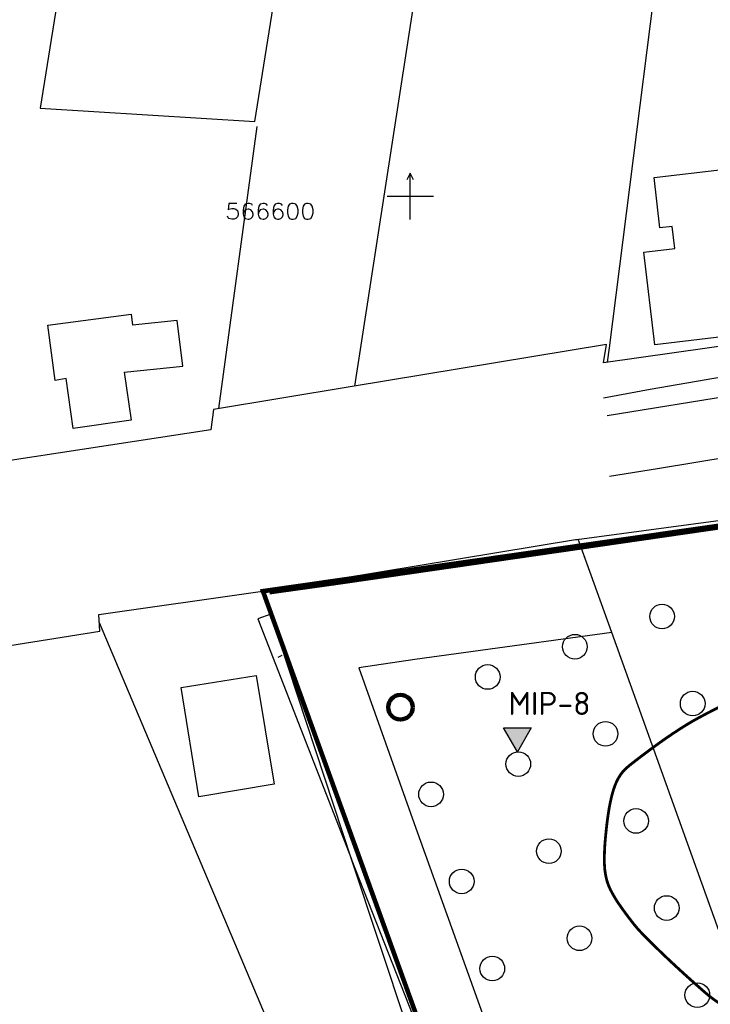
# Model space of a CAD drawing. Header units: millimetres. Extents: x 237058 to 239804, y 565701 to 567407.
# Tile 38 of 64: x 237958 to 238033, y 566512 to 566619. Entities that reach past the tile are written whole.
import ezdxf

# ---------------------------------------------------------------- set-up
doc = ezdxf.new("R2010")
doc.units = ezdxf.units.MM
for name, color, linetype in [('b_inr_afsch_hek', 30, 'IE-TERREINAFSCHEIDING-K'), ('Contouren GW 0-5 m-mv', 7, 'CONTINUOUS'), ('HANDBORINGEN', 7, 'CONTINUOUS'), ('MIPS', 7, 'CONTINUOUS'), ('ONDERZOEKSGEBIED', 7, 'CONTINUOUS'), ('T4675650', 8, 'CONTINUOUS')]:
    doc.layers.add(name, color=color, linetype=linetype)
doc.styles.add('grondslag', font='isocpeur.ttf')
doc.linetypes.add('IE-TERREINAFSCHEIDING-K', pattern='A,4,[82,NLCS.SHX,S=0.75,R=90,X=0,Y=0],4,-2', length=10)

msp = doc.modelspace()

# ---------------------------------------------------------------- hatches: boundary and pattern name
at = {"layer": 'MIPS'}
h = msp.add_hatch(color=1, dxfattribs=at)
h.dxf.hatch_style = 1
h.paths.add_polyline_path([(238010.093, 566542.436), (238011.602, 566539.823), (238013.111, 566542.436)])

# ---------------------------------------------------------------- linework, layer by layer
at = {"layer": 'b_inr_afsch_hek', "color": 18, "true_color": 0x000000, "const_width": 0.5}
msp.add_lwpolyline([(238115.586, 566430.117), (238119.374, 566430.373), (238117.198, 566504.673), (238117.257, 566509.703), (238117.287, 566514.693), (238117.106, 566519.658), (238115.181, 566559.243), (238113.794, 566575.565), (238086.286, 566571.811), (237991.765, 566558.097), (237984.749, 566557.116)], dxfattribs=at)
at = {"layer": 'b_inr_afsch_hek', "color": 18, "lineweight": -3, "true_color": 0x000000, "const_width": 0.05, "flags": 128}
msp.add_lwpolyline([(238057.501, 566567.635), (237991.765, 566558.097), (237984.749, 566557.116)], dxfattribs=at)
at = {"layer": 'Contouren GW 0-5 m-mv', "color": 1, "flags": 128}
msp.add_lwpolyline([(238033.696, 566512.451, 0.3, 0.3, -0.0416543), (238032.037, 566513.664, 0.3, 0.3, -0.0048624), (238029.939, 566515.52, 0.3, 0.3, -0.005278), (238028.042, 566517.268, 0.3, 0.3, -0.0050383), (238026.525, 566518.724, 0.3, 0.3, -0.0053345), (238025.121, 566520.129, 0.3, 0.3, -0.027007), (238024.153, 566521.233, 0.3, 0.3, -0.0151713), (238022.601, 566523.334, 0.3, 0.3, -0.0374921), (238021.646, 566524.961, 0.3, 0.3, -0.0567135), (238021.227, 566526.138, 0.3, 0.3, -0.0502735), (238021.032, 566527.641, 0.3, 0.3, -0.0296862), (238021.112, 566530.202, 0.3, 0.3, -0.0061066), (238021.29, 566531.929, 0.3, 0.3, -0.0084148), (238021.456, 566533.178, 0.3, 0.3, -0.0206603), (238021.783, 566534.877, 0.3, 0.3, -0.0281176), (238022.143, 566536.096, 0.3, 0.3, -0.0612343), (238022.752, 566537.307, 0.3, 0.3, -0.0726495), (238023.518, 566538.156, 0.3, 0.3, -0.0044962), (238023.906, 566538.473, 0.3, 0.3, -0.0040213), (238024.346, 566538.819, 0.3, 0.3, -0.0088077), (238026.96, 566540.768, 0.3, 0.3, -0.0114026), (238029.038, 566542.19, 0.3, 0.3, -0.0191671), (238031.249, 566543.513, 0.3, 0.3, -0.0154835), (238034.092, 566544.957, 0.3, 0.3, -0.0061387)], format="xyseb", dxfattribs=at)
at = {"layer": 'HANDBORINGEN', "color": 7}
for centre in [(238027.277, 566554.482), (238017.83, 566551.205), (238008.382, 566547.928), (238030.593, 566545.048), (238021.146, 566541.771), (238011.698, 566538.493), (238002.25, 566535.216), (238024.461, 566532.336), (238015.014, 566529.059), (238005.566, 566525.782), (238027.777, 566522.902), (238018.33, 566519.625), (238008.882, 566516.347), (238031.093, 566513.468)]:
    msp.add_circle(centre, 1.336, dxfattribs=at)
at = {"layer": 'HANDBORINGEN', "color": 7, "lineweight": 100}
msp.add_circle((237998.934, 566544.65), 1.336, dxfattribs=at)
at = {"layer": 'MIPS', "color": 7, "flags": 128}
msp.add_lwpolyline([(238011.602, 566539.823), (238010.093, 566542.436), (238013.111, 566542.436)], close=True, dxfattribs=at)
at = {"layer": 'ONDERZOEKSGEBIED', "color": 103, "const_width": 0.5, "flags": 128}
msp.add_lwpolyline([(238005.01, 566499.266), (237946.138, 566479.241), (237970.28, 566429.322), (238030.674, 566451.892), (238023.771, 566477.395), (238046.768, 566485.647), (238062.587, 566435.79), (238107.876, 566454.078), (238103.879, 566554.979), (238097.003, 566573.422), (237984.035, 566557.222)], close=True, dxfattribs=at)
at = {"layer": 'T4675650'}
for p, q in [((238020.595, 566751.409), (237993.94, 566579.438)), ((238027.479, 566630.427), (238021.535, 566583.565)), ((237983.388, 566607.542), (237979.219, 566577.004)), ((238000, 566597.5), (238000, 566602.5)), ((237997.5, 566600), (238002.5, 566600)), ((237960.728, 566586.046), (237969.749, 566587.225)), ((237969.749, 566587.225), (237969.897, 566586.026)), ((237961.538, 566580.056), (237960.728, 566586.046)), ((237974.76, 566586.547), (237969.897, 566586.026)), ((237975.352, 566581.614), (237974.76, 566586.547)), ((238021.535, 566583.565), (238021.324, 566582.028)), ((237969.008, 566580.944), (237975.352, 566581.614)), ((237969.008, 566580.944), (237969.743, 566575.729)), ((237962.735, 566580.274), (237961.538, 566580.056)), ((237963.471, 566574.848), (237962.735, 566580.274)), ((237969.743, 566575.729), (237963.471, 566574.848)), ((238021.848, 566552.747), (238018.195, 566562.857)), ((238021.848, 566552.747), (238018.338, 566562.46)), ((237984.882, 566554.727), (237984.035, 566557.222)), ((237984.307, 566556.628), (237984.237, 566556.627)), ((237984.307, 566556.628), (237984.237, 566556.627)), ((237984.882, 566554.727), (237984.237, 566556.627)), ((237984.882, 566554.727), (237983.475, 566554.225)), ((237984.882, 566554.727), (237983.475, 566554.225)), ((237983.475, 566554.225), (237993.635, 566528.188)), ((237983.475, 566554.225), (237993.635, 566528.188)), ((237993.635, 566528.188), (237984.882, 566554.727)), ((237993.635, 566528.188), (237984.882, 566554.727)), ((237991.069, 566495.309), (237966.316, 566553.805)), ((238021.848, 566552.747), (238000.496, 566549.807)), ((238021.848, 566552.747), (238000.496, 566549.807)), ((238050.578, 566472.51), (238021.848, 566552.747)), ((238050.578, 566472.51), (238021.848, 566552.747)), ((237985.684, 566550.077), (237986.106, 566550.29)), ((237985.684, 566550.077), (237986.106, 566550.29)), ((238000.496, 566549.807), (237994.436, 566548.927)), ((238000.496, 566549.807), (237994.436, 566548.927)), ((237994.436, 566548.927), (238000.598, 566531.541)), ((237994.436, 566548.927), (238000.598, 566531.541)), ((237975.194, 566546.774), (237983.297, 566548.088)), ((237975.194, 566546.774), (237983.297, 566548.088)), ((237983.297, 566548.088), (237985.267, 566536.322)), ((237983.297, 566548.088), (237985.267, 566536.322)), ((237977.094, 566534.936), (237975.194, 566546.774)), ((237977.094, 566534.936), (237975.194, 566546.774)), ((237985.267, 566536.322), (237977.094, 566534.936)), ((237985.267, 566536.322), (237977.094, 566534.936)), ((238000.598, 566531.541), (238011.918, 566500.01)), ((238000.598, 566531.541), (238011.918, 566500.01)), ((238002.458, 566501.579), (237993.635, 566528.188)), ((238005.01, 566499.266), (237993.635, 566528.188)), ((238002.458, 566501.579), (237993.635, 566528.188)), ((238005.01, 566499.266), (237993.635, 566528.188))]:
    msp.add_line(p, q, dxfattribs=at)
for points in [[(238081.425, 566633.968), (238085.115, 566642.25), (238086.775, 566648.57), (238088.837, 566660.867), (238092.321, 566691.835), (238099.045, 566761.924), (238100.074, 566778.535), (238100.402, 566808.294), (238097.256, 566836.705), (238007.663, 566813.33), (238013.623, 566786.865), (237913.385, 566759.243), (237906.267, 566720.138), (237954.636, 566733.561), (237980.91, 566740.686), (237959.891, 566609.538), (237983.16, 566608.115), (238005.445, 566747.51), (238021.258, 566751.851), (238048.182, 566759.242), (238027.409, 566630.815), (238049.35, 566628.656), (238050.454, 566637.876), (238081.425, 566633.968)], [(238000.363, 566601.787), (238000, 566602.5), (237999.637, 566601.787)], [(238026.474, 566583.911), (238025.292, 566593.959), (238028.645, 566594.353), (238028.367, 566596.721), (238027.043, 566596.566), (238026.404, 566602.022), (238033.808, 566602.889), (238034.765, 566594.72), (238034.134, 566594.646), (238035.272, 566584.942), (238026.474, 566583.911)], [(237981.191, 566599.226), (237980.34, 566599.226), (237980.263, 566598.53), (237980.34, 566598.607), (237980.65, 566598.685), (237980.881, 566598.685), (237981.113, 566598.607), (237981.268, 566598.453), (237981.345, 566598.143), (237981.345, 566597.989), (237981.268, 566597.757), (237981.113, 566597.602), (237980.881, 566597.525), (237980.65, 566597.525), (237980.34, 566597.602), (237980.263, 566597.68), (237980.186, 566597.834)], [(237982.891, 566598.994), (237982.814, 566599.148), (237982.582, 566599.226), (237982.428, 566599.226), (237982.118, 566599.148), (237981.964, 566598.916), (237981.886, 566598.53), (237981.886, 566598.066), (237981.964, 566597.757), (237982.118, 566597.602), (237982.428, 566597.525), (237982.505, 566597.525), (237982.737, 566597.602), (237982.891, 566597.757), (237982.969, 566597.989), (237982.969, 566598.066), (237982.891, 566598.298), (237982.737, 566598.53), (237982.505, 566598.607), (237982.428, 566598.607), (237982.118, 566598.53), (237981.964, 566598.298), (237981.886, 566598.066)], [(237984.515, 566598.994), (237984.437, 566599.148), (237984.206, 566599.226), (237984.051, 566599.226), (237983.742, 566599.148), (237983.587, 566598.916), (237983.51, 566598.53), (237983.51, 566598.066), (237983.587, 566597.757), (237983.742, 566597.602), (237984.051, 566597.525), (237984.128, 566597.525), (237984.36, 566597.602), (237984.515, 566597.757), (237984.592, 566597.989), (237984.592, 566598.066), (237984.515, 566598.298), (237984.36, 566598.53), (237984.128, 566598.607), (237984.051, 566598.607), (237983.742, 566598.53), (237983.587, 566598.298), (237983.51, 566598.066)], [(237986.138, 566598.994), (237986.061, 566599.148), (237985.829, 566599.226), (237985.597, 566599.226), (237985.365, 566599.148), (237985.21, 566598.916), (237985.133, 566598.53), (237985.133, 566598.066), (237985.21, 566597.757), (237985.365, 566597.602), (237985.597, 566597.525), (237985.752, 566597.525), (237985.983, 566597.602), (237986.138, 566597.757), (237986.215, 566597.989), (237986.215, 566598.066), (237986.138, 566598.298), (237985.983, 566598.53), (237985.752, 566598.607), (237985.597, 566598.607), (237985.365, 566598.53), (237985.21, 566598.298), (237985.133, 566598.066)], [(237987.143, 566599.226), (237986.911, 566599.148), (237986.757, 566598.916), (237986.679, 566598.53), (237986.679, 566598.221), (237986.757, 566597.834), (237986.911, 566597.602), (237987.143, 566597.525), (237987.298, 566597.525), (237987.607, 566597.602), (237987.761, 566597.834), (237987.839, 566598.221), (237987.839, 566598.53), (237987.761, 566598.916), (237987.607, 566599.148), (237987.298, 566599.226), (237987.143, 566599.226)], [(237988.766, 566599.226), (237988.535, 566599.148), (237988.38, 566598.916), (237988.303, 566598.53), (237988.303, 566598.221), (237988.38, 566597.834), (237988.535, 566597.602), (237988.766, 566597.525), (237988.921, 566597.525), (237989.23, 566597.602), (237989.385, 566597.834), (237989.462, 566598.221), (237989.462, 566598.53), (237989.385, 566598.916), (237989.23, 566599.148), (237988.921, 566599.226), (237988.766, 566599.226)], [(238117.2, 566580.265), (238115.247, 566593.269), (238103.984, 566591.766), (238096.078, 566591.406), (238090.414, 566591.25), (238088.492, 566591.203), (238083.762, 566591.156), (238076.512, 566590.281), (238073.88, 566589.841), (238044.161, 566585.231), (238020.931, 566581.973), (238021.245, 566583.952), (237993.48, 566579.362), (237978.694, 566576.917), (237978.401, 566574.698), (237953.557, 566570.911)], [(238040.814, 566581.643), (238025.972, 566579.08), (238020.947, 566578.137)], [(237954.997, 566551.089), (237966.37, 566552.88), (237966.264, 566554.698), (237983.751, 566557.176), (237983.814, 566557.186), (238017.896, 566562.812), (238018.05, 566562.838), (238097.084, 566573.433), (238095.61, 566578.246), (238117.2, 566580.265)], [(238094.926, 566579.974), (238091.824, 566579.611), (238072.731, 566577.318), (238063.252, 566575.995), (238050.631, 566574.292), (238038.791, 566572.446), (238026.778, 566570.472), (238021.57, 566569.641)], [(238021.331, 566576.247), (238035.594, 566578.561), (238037.957, 566578.904), (238037.96, 566578.904)]]:
    msp.add_lwpolyline(points, dxfattribs=at)

# ---------------------------------------------------------------- texts
at = {"layer": 'MIPS', "color": 7, "style": 'grondslag'}
msp.add_text('MIP-8', height=2.5, dxfattribs=at).set_placement((238010.63, 566543.811))

doc.saveas('drawing.dxf')
